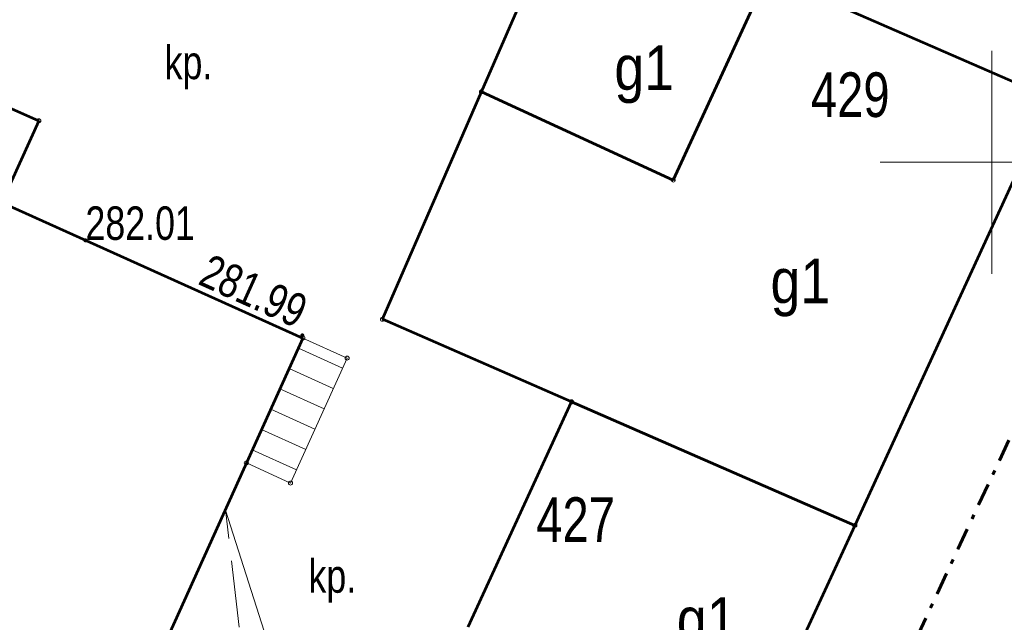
# Model space of a CAD drawing. Header units: metres. Extents: x 8377125 to 8377741, y 5529327 to 5529631.
# Tile 20 of 150: x 8377378 to 8377400, y 5529440 to 5529453. Entities that reach past the tile are written whole.
import ezdxf

# ---------------------------------------------------------------- set-up
doc = ezdxf.new("R2010")
doc.units = ezdxf.units.M
doc.header["$MEASUREMENT"] = 0
doc.linetypes.add('( Dashdot )', pattern=[1.001, 0.5, -0.25, 0.001, -0.25])
doc.linetypes.add('1.5_0.5', pattern=[2, 1.5, -0.5])
doc.layers.get('0').update_dxf_attribs({"color": 2})
for name, color, linetype, lineweight in [('1 500 A2 Ramka', 2, 'Continuous', 0), ('1 500 A2 Ramka (Construction)', 2, 'Continuous', 0), ('312-budynek ewidencyjny', 7, 'Continuous', 0), ('312-oznaczenie budynku ewidencyjnego (Construction)', 7, 'Continuous', 0), ('312-oznaczenie budynku ewidencyjnego-Atr117', 7, 'Continuous', 0), ('352-schody', 7, 'Continuous', 0), ('KTCR02', 7, 'Continuous', 0), ('przewód kanalizacyjny', 7, 'Continuous', 0), ('przewód kanalizacyjny - ob. projektowany', 7, 'Continuous', 0), ('Punkt budynku', 7, 'Continuous', 0), ('RTPW02', 7, 'Continuous', 0), ('Wstawianie ramki sekcyjnej z opisem', 7, 'Continuous', 0), ('Zakres', 7, 'Continuous', 0)]:
    doc.layers.add(name, color=color, linetype=linetype, lineweight=lineweight)
doc.styles.get("Standard").update_dxf_attribs({"font": 'Working1250.shx', "width": 0.75})

# ---------------------------------------------------------------- blocks, each defined once
blk = doc.blocks.new('PUNKTBUD')
at = {"color": 0}
blk.add_circle((0, 0), 0.04500000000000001, dxfattribs=at)
blk = doc.blocks.new('RTPW02')
at = {"layer": 'RTPW02', "linetype": 'Continuous', "lineweight": 13}
h = blk.add_hatch(color=7, dxfattribs=at)
edge = h.paths.add_edge_path()
edge.add_arc((0, 0), 0.004500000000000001, 0, 360)
blk = doc.blocks.new('*U23')
at = {"layer": '1 500 A2 Ramka (Construction)', "color": 2, "linetype": 'Continuous', "lineweight": 30}
blk.add_3dface([(-10.11719955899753, -20.54969160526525), (10.11721456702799, -20.54969160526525), (10.11721456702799, 9.148413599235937), (-10.11719955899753, 9.148413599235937)], dxfattribs=at)

msp = doc.modelspace()

# ---------------------------------------------------------------- linework, layer by layer
at = {"layer": '312-budynek ewidencyjny', "color": 7, "linetype": 'Continuous', "lineweight": 53, "flags": 128}
for points in [[(8377388.560000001, 5529451.58), (8377390.550000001, 5529456.140000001)], [(8377392.86, 5529449.600000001), (8377394.98, 5529454.21)], [(8377394.98, 5529454.21), (8377392.86, 5529449.600000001)], [(8377394.98, 5529454.21), (8377401.33, 5529451.440000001)], [(8377373.96, 5529453.010000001), (8377378.640000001, 5529450.930000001)], [(8377386.340000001, 5529446.480000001), (8377388.560000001, 5529451.58)], [(8377388.560000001, 5529451.58), (8377392.86, 5529449.600000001)], [(8377392.86, 5529449.600000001), (8377388.560000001, 5529451.58)], [(8377401.33, 5529451.440000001), (8377396.930000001, 5529441.86)], [(8377378.640000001, 5529450.930000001), (8377377.810000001, 5529449.100000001)], [(8377377.810000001, 5529449.100000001), (8377384.560000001, 5529446.06)], [(8377390.58, 5529444.63), (8377386.340000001, 5529446.480000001)], [(8377384.560000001, 5529446.06), (8377380.670000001, 5529437.46)], [(8377388.260000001, 5529439.59), (8377390.58, 5529444.63)], [(8377396.930000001, 5529441.86), (8377390.58, 5529444.63)], [(8377390.58, 5529444.63), (8377396.930000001, 5529441.86)], [(8377396.930000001, 5529441.86), (8377394.61, 5529436.82)]]:
    msp.add_lwpolyline(points, dxfattribs=at)
at = {"layer": '352-schody', "color": 7, "linetype": 'Continuous', "lineweight": 13, "flags": 128}
for points in [[(8377384.456, 5529445.832000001), (8377385.447000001, 5529445.382)], [(8377384.25, 5529445.376), (8377385.24, 5529444.927)], [(8377384.043000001, 5529444.921), (8377385.034, 5529444.472)], [(8377383.837, 5529444.465), (8377384.827000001, 5529444.016)], [(8377383.630000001, 5529444.010000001), (8377384.621, 5529443.561000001)], [(8377383.424000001, 5529443.555000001), (8377384.414000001, 5529443.106000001)]]:
    msp.add_lwpolyline(points, dxfattribs=at)
at = {"layer": '352-schody', "color": 7, "linetype": 'Continuous', "lineweight": 13}
msp.add_3dface([(8377384.560000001, 5529446.06), (8377385.550000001, 5529445.61), (8377384.28, 5529442.81), (8377383.29, 5529443.260000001)], dxfattribs=at)
msp.add_3dface([(8377384.560000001, 5529446.06), (8377385.550000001, 5529445.61), (8377384.28, 5529442.81), (8377383.29, 5529443.260000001)], dxfattribs=at)
at = {"layer": 'przewód kanalizacyjny', "color": 34, "linetype": 'Continuous', "lineweight": 13, "flags": 128}
msp.add_lwpolyline([(8377383.689775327, 5529439.486633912), (8377382.82, 5529442.2)], dxfattribs=at)
at = {"layer": 'przewód kanalizacyjny - ob. projektowany', "color": 34, "linetype": '1.5_0.5', "lineweight": 13, "flags": 128}
msp.add_lwpolyline([(8377383.600125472, 5529435.604230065), (8377382.82, 5529442.220000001)], dxfattribs=at)
at = {"layer": 'Wstawianie ramki sekcyjnej z opisem', "color": 7}
for p, q in [((8377400, 5529447.5), (8377400, 5529452.5)), ((8377400, 5529447.5), (8377400, 5529452.5)), ((8377397.5, 5529450), (8377402.5, 5529450)), ((8377397.5, 5529450), (8377402.5, 5529450))]:
    msp.add_line(p, q, dxfattribs=at)
at = {"layer": 'Zakres', "color": 6, "linetype": '( Dashdot )', "lineweight": 30, "flags": 128}
msp.add_lwpolyline([(8377414.4, 5529558.8), (8377394.300000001, 5529564.5), (8377346.87, 5529583.91), (8377326.07, 5529562.66), (8377310.46, 5529538.560000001), (8377343.66, 5529517.57), (8377333.090000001, 5529491.890000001), (8377329.300000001, 5529460.2), (8377330.800000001, 5529443.4), (8377348.2, 5529439), (8377375.5, 5529435.3), (8377396.800000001, 5529436.100000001), (8377403.2, 5529449.8), (8377410.9, 5529467.2), (8377414.600000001, 5529472.3), (8377421.300000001, 5529475), (8377476.800000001, 5529477.8), (8377486.800000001, 5529489.100000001), (8377494.300000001, 5529516.600000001), (8377447.04, 5529546.180000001), (8377414.4, 5529558.8)], close=True, dxfattribs=at)
at = {"layer": 'Zakres', "color": 6, "linetype": '( Dashdot )', "lineweight": 60, "flags": 128}
msp.add_lwpolyline([(8377414.4, 5529558.8), (8377394.300000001, 5529564.5), (8377346.87, 5529583.91), (8377326.07, 5529562.66), (8377310.46, 5529538.560000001), (8377343.66, 5529517.57), (8377333.090000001, 5529491.890000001), (8377329.300000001, 5529460.2), (8377330.800000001, 5529443.4), (8377348.2, 5529439), (8377375.5, 5529435.3), (8377396.800000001, 5529436.100000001), (8377403.2, 5529449.8), (8377410.9, 5529467.2), (8377414.600000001, 5529472.3), (8377421.300000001, 5529475), (8377476.800000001, 5529477.8), (8377486.800000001, 5529489.100000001), (8377494.300000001, 5529516.600000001), (8377447.04, 5529546.180000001), (8377414.4, 5529558.8)], close=True, dxfattribs=at)

# ---------------------------------------------------------------- block references
at = {"layer": '1 500 A2 Ramka', "color": 2, "linetype": 'Continuous', "lineweight": 30, "xscale": 10, "yscale": 10, "zscale": 10, "rotation": 90}
msp.add_blockref('*U23', (8377301.831868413, 5529509.981696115), dxfattribs=at)
at = {"layer": 'Punkt budynku', "color": 5, "linetype": 'Continuous', "lineweight": 13}
for p in [(8377388.560000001, 5529451.58), (8377378.640000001, 5529450.930000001), (8377392.86, 5529449.600000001), (8377386.340000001, 5529446.480000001), (8377384.560000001, 5529446.06), (8377385.550000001, 5529445.61), (8377390.58, 5529444.63), (8377383.29, 5529443.260000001), (8377384.28, 5529442.81), (8377396.930000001, 5529441.86)]:
    msp.add_blockref('PUNKTBUD', p, dxfattribs=at)
at = {"layer": 'RTPW02', "color": 7, "linetype": 'Continuous', "lineweight": 13, "xscale": 10, "yscale": 10}
for p in [(8377379.683, 5529448.25, 282.013), (8377384.545000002, 5529446.12, 281.989)]:
    msp.add_blockref('RTPW02', p, dxfattribs=at)

# ---------------------------------------------------------------- texts
at = {"layer": '312-oznaczenie budynku ewidencyjnego (Construction)', "color": 7, "linetype": 'Continuous', "lineweight": 13, "width": 0.7899999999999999}
for s, p in [('429', (8377395.946596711, 5529451.015549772)), ('427', (8377389.79, 5529441.49))]:
    msp.add_text(s, height=1, dxfattribs=at).set_placement(p)
at = {"layer": '312-oznaczenie budynku ewidencyjnego-Atr117', "color": 7, "width": 0.9}
for p in [(8377391.54, 5529451.62), (8377395.04, 5529446.84), (8377392.94, 5529439.25)]:
    msp.add_text('g1', height=1, dxfattribs=at).set_placement(p)
at = {"layer": 'KTCR02', "color": 7, "linetype": 'Continuous', "lineweight": 13, "char_height": 0.75, "attachment_point": 7}
for insert, line_spacing_factor in [((8377381.45764102, 5529451.63676811, 281.3705), 0.6), ((8377384.682159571, 5529440.124333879, 280.7145), 0.72)]:
    msp.add_mtext('\\FWORKING_1250;\\H1x;\\W0.8;kp.', dxfattribs=dict(at, insert=insert, line_spacing_factor=line_spacing_factor))
at = {"layer": 'RTPW02', "color": 7, "linetype": 'Continuous', "lineweight": 13, "insert": (8377379.683, 5529448.25, 282.013), "char_height": 0.75, "attachment_point": 7, "line_spacing_factor": 0.72}
msp.add_mtext('\\FWORKING_1250;\\H1x;\\W0.8;282.01', dxfattribs=at)
at = {"layer": 'RTPW02', "color": 7, "linetype": 'Continuous', "lineweight": 13, "insert": (8377382.175777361, 5529447.269122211, 281.989), "char_height": 0.75, "attachment_point": 7, "rotation": 335.7546100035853, "line_spacing_factor": 0.72}
msp.add_mtext('\\FWORKING_1250;\\H1x;\\W0.8;281.99', dxfattribs=at)

doc.saveas('drawing.dxf')
